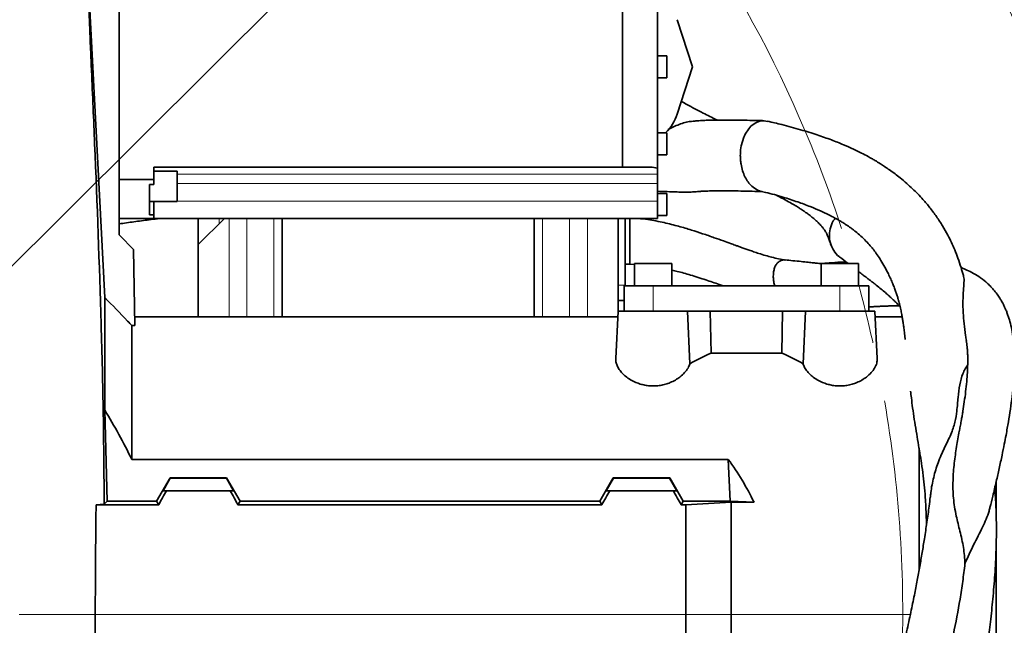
# Model space of a CAD drawing. Header units: millimetres. Extents: x 0 to 12118, y 0 to 8400.
# Tile 67 of 127: x 6958 to 7380, y 1742 to 2002. Entities that reach past the tile are written whole.
import ezdxf

# ---------------------------------------------------------------- set-up
doc = ezdxf.new("R2010")
doc.units = ezdxf.units.MM
doc.header["$LTSCALE"] = 20
doc.linetypes.add('CENTER', pattern=[10.16, 6.35, -1.27, 1.27, -1.27])
doc.styles.add('SLDTEXTSTYLE0', font='TXT', dxfattribs={"width": 0.605})
doc.dimstyles.new('SLDDIMSTYLE9', dxfattribs={"dimtxt": 70, "dimasz": 70, "dimexe": 0, "dimexo": 0.0625, "dimgap": 17.5, "dimtad": 0, "dimtih": 1, "dimtoh": 1, "dimdec": 1, "dimrnd": 1e-09, "dimzin": 12, "dimdsep": 46, "dimtxsty": 'SLDTEXTSTYLE0', "dimsah": 1, "dimcen": 0, "dimadec": 0, "dimazin": 3, "dimtfac": 1, "dimtofl": 0, "dimtmove": 0, "dimatfit": 3, "dimfxl": 1, "dimfrac": 2, "dimtolj": 1, "dimtzin": 12, "dimarcsym": 0})

# ---------------------------------------------------------------- blocks, each defined once
blk = doc.blocks.new('_D_52')
at = {"color": 7, "linetype": 'Continuous', "lineweight": 0}
for p, q in [((7181.99, 2122.19), (7643.47, 2581.32)), ((7643.47, 2581.32), (8689.06, 2581.32)), ((6804.86, 1746.97), (7181.99, 2122.19))]:
    blk.add_line(p, q, dxfattribs=at)
at = {"color": 7, "linetype": 'Continuous', "lineweight": 18}
blk.add_solid([(7181.99, 2122.19), (7238.67, 2164.47), (7224.57, 2178.65)], dxfattribs=at)
at = {"color": 7, "linetype": 'Continuous', "lineweight": 18, "char_height": 70, "attachment_point": 1, "style": 'SLDTEXTSTYLE0'}
for s, insert in [('R532', (7673.47, 2886.42)), ('Smallest circumscribed', (7673.47, 2778.99)), ('radius axis 1 front side.', (7673.47, 2671.56))]:
    blk.add_mtext(s, dxfattribs=dict(at, insert=insert))

msp = doc.modelspace()

# ---------------------------------------------------------------- linework, layer by layer
at = {"color": 7, "linetype": 'Continuous', "lineweight": 35}
for p, q in [((7000.857394, 1910.127027), (7000.857394, 2049.129971)), ((7231.657394, 2023.163766), (7231.657394, 1938.148357)), ((7216.657394, 1938.629971), (7216.657394, 2019.629971)), ((6988.046298, 2012.966899), (6994.749025, 1882.811132)), ((7240.165116, 2001.849248), (7246.783842, 1981.627792)), ((7235.657394, 1986.379971), (7231.657394, 1986.379971)), ((7235.657394, 1986.379971), (7235.657394, 1981.629971)), ((7235.657394, 1981.629971), (7235.657394, 1976.879971)), ((7246.783842, 1981.627792), (7240.165116, 1961.406336)), ((7231.657394, 1976.879971), (7235.657394, 1976.879971)), ((7270.816241, 1955.121244), (7269.296078, 1952.767058)), ((7271.781942, 1956.17889), (7270.816241, 1955.121244)), ((7273.557287, 1957.533707), (7271.781942, 1956.17889)), ((7274.468318, 1957.991463), (7273.557287, 1957.533707)), ((7278.8543, 1958.206097), (7277.487619, 1958.560223)), ((7235.657394, 1953.379971), (7231.657394, 1953.379971)), ((7235.657394, 1953.379971), (7235.657394, 1948.629971)), ((7268.715811, 1951.514987), (7267.616506, 1947.818427)), ((7268.941295, 1952.034653), (7268.715811, 1951.514987)), ((7269.296078, 1952.767058), (7268.941295, 1952.034653)), ((7235.657394, 1948.629971), (7235.657394, 1943.879971)), ((7267.357279, 1946.121001), (7267.616506, 1947.818427)), ((7231.657394, 1943.879971), (7235.657394, 1943.879971)), ((7015.857394, 1938.629971), (7015.857394, 1933.297787)), ((7015.857394, 1938.629971), (7216.657394, 1938.629971)), ((7228.591398, 1938.629971), (7216.657394, 1938.629971)), ((7231.657394, 1935.696638), (7231.657394, 1938.148357)), ((7015.857394, 1933.297787), (7000.857394, 1933.297787)), ((7025.857394, 1936.864729), (7015.857394, 1936.864729)), ((7015.857394, 1931.253959), (7015.857394, 1933.297787)), ((7025.857394, 1936.864729), (7025.857394, 1923.864729)), ((7231.657394, 1931.685602), (7231.657394, 1935.696638)), ((7013.857394, 1931.253959), (7013.857394, 1918.200819)), ((7013.857394, 1931.253959), (7015.857394, 1931.253959)), ((7231.657394, 1924.001853), (7231.657394, 1931.685602)), ((7235.657394, 1927.379971), (7231.657394, 1927.379971)), ((7235.657394, 1927.379971), (7235.657394, 1922.629971)), ((7274.586701, 1928.821796), (7275.65524, 1928.447987)), ((7013.857394, 1923.864729), (7025.857394, 1923.864729)), ((7015.857394, 1918.200819), (7015.857394, 1923.864729)), ((7231.657394, 1916.629971), (7231.657394, 1924.001853)), ((7235.657394, 1922.629971), (7235.657394, 1917.879971)), ((7000.857394, 1916.629971), (7015.857394, 1916.629971)), ((7013.857394, 1918.200819), (7015.857394, 1918.200819)), ((7015.857394, 1916.629971), (7015.857394, 1918.200819)), ((7015.857394, 1916.629971), (7231.657394, 1916.629971)), ((7046.019969, 1916.629971), (7034.857394, 1905.467397)), ((7034.857394, 1916.629971), (7034.857394, 1905.467397)), ((7070.857394, 1874.467397), (7070.857394, 1916.629971)), ((7178.857394, 1874.467397), (7178.857394, 1916.629971)), ((7214.857394, 1876.967397), (7214.857394, 1916.629971)), ((7217.857394, 1916.629971), (7217.857394, 1888.069675)), ((7231.657394, 1917.879971), (7235.657394, 1917.879971)), ((7007.101365, 1903.386001), (7001.208866, 1909.278499)), ((7034.857394, 1874.467397), (7034.857394, 1905.467397)), ((7007.101365, 1903.386001), (7007.671155, 1870.742732)), ((7219.857394, 1897.010003), (7221.857394, 1896.867217)), ((7221.857394, 1897.367397), (7221.857394, 1887.767397)), ((7221.857394, 1897.367397), (7229.857394, 1897.367397)), ((7229.857394, 1897.367397), (7237.857394, 1897.367397)), ((7237.857394, 1887.767397), (7237.857394, 1897.367397)), ((7301.857394, 1897.367397), (7301.857394, 1887.767397)), ((7301.857394, 1897.367397), (7309.857394, 1897.367397)), ((7309.857394, 1897.367397), (7317.857394, 1897.367397)), ((7317.857394, 1887.767397), (7317.857394, 1897.367397)), ((7217.357394, 1876.967397), (7217.357394, 1887.767397)), ((7229.857394, 1887.767397), (7217.357394, 1887.767397)), ((7217.857394, 1888.069675), (7217.857394, 1887.767397)), ((7309.857394, 1887.767397), (7229.857394, 1887.767397)), ((7322.357394, 1887.767397), (7309.857394, 1887.767397)), ((7322.357394, 1876.967397), (7322.357394, 1887.767397)), ((6994.749025, 1882.811132), (6994.749025, 1834.541223)), ((7217.357394, 1881.450949), (7214.857394, 1881.450949)), ((7214.726375, 1874.467397), (7007.606141, 1874.467397)), ((7213.792838, 1856.654451), (7214.857394, 1876.967397)), ((7214.857394, 1876.967397), (7244.554333, 1876.967397)), ((7245.621683, 1854.404497), (7244.554333, 1876.967397)), ((7244.554333, 1876.967397), (7254.352292, 1876.967397)), ((7254.68865, 1858.958938), (7254.352292, 1876.967397)), ((7254.352292, 1876.967397), (7285.362497, 1876.967397)), ((7285.026138, 1858.958938), (7285.362497, 1876.967397)), ((7285.362497, 1876.967397), (7295.160456, 1876.967397)), ((7294.093105, 1854.404497), (7295.160456, 1876.967397)), ((7295.160456, 1876.967397), (7324.857394, 1876.967397)), ((7325.921951, 1856.654451), (7324.857394, 1876.967397)), ((7336.607522, 1874.467397), (7324.988414, 1874.467397)), ((7006.357394, 1813.406884), (7006.357394, 1870.742732)), ((7006.357394, 1870.742732), (7007.671155, 1870.742732)), ((7285.026138, 1858.958938), (7254.68865, 1858.958938)), ((6995.764575, 1795.516261), (6994.749025, 1834.541223)), ((7343.857394, 1765.936467), (7343.857394, 1818.127583)), ((7006.357394, 1813.406884), (7262.048382, 1813.406884)), ((7262.792935, 1795.516261), (7262.048382, 1813.406884)), ((7016.963157, 1795.516261), (7022.726074, 1805.534595)), ((7019.748098, 1799.967397), (7022.844198, 1805.329999)), ((7022.726074, 1805.534595), (7022.844198, 1805.329999)), ((7046.988714, 1805.534595), (7022.726074, 1805.534595)), ((7046.87059, 1805.329999), (7022.844198, 1805.329999)), ((7046.988714, 1805.534595), (7046.87059, 1805.329999)), ((7046.87059, 1805.329999), (7049.96669, 1799.967397)), ((7052.751631, 1795.516261), (7046.988714, 1805.534595)), ((7206.963157, 1795.516261), (7212.726074, 1805.534595)), ((7212.844198, 1805.329999), (7209.748098, 1799.967397)), ((7212.726074, 1805.534595), (7212.844198, 1805.329999)), ((7236.988714, 1805.534595), (7212.726074, 1805.534595)), ((7236.87059, 1805.329999), (7212.844198, 1805.329999)), ((7236.87059, 1805.329999), (7236.988714, 1805.534595)), ((7239.96669, 1799.967397), (7236.87059, 1805.329999)), ((7242.751631, 1795.516261), (7236.988714, 1805.534595)), ((7376.857397, 1791.477948), (7376.857397, 1803.586233)), ((7019.748098, 1799.967397), (7021.207309, 1799.967397)), ((7048.507479, 1799.967397), (7021.207309, 1799.967397)), ((7048.507479, 1799.967397), (7049.96669, 1799.967397)), ((7211.207309, 1799.967397), (7209.748098, 1799.967397)), ((7238.507479, 1799.967397), (7211.207309, 1799.967397)), ((7239.96669, 1799.967397), (7238.507479, 1799.967397)), ((6994.516988, 1794.147667), (6991.106122, 1793.952251)), ((6994.516988, 1794.147667), (6995.764575, 1795.516261)), ((6995.764575, 1795.516261), (7016.963157, 1795.516261)), ((7017.866138, 1793.952251), (7016.963157, 1795.516261)), ((7051.84865, 1793.952251), (7052.751631, 1795.516261)), ((7206.963157, 1795.516261), (7052.751631, 1795.516261)), ((7207.866138, 1793.952251), (7206.963157, 1795.516261)), ((7241.84865, 1793.952251), (7242.751631, 1795.516261)), ((7262.792935, 1795.516261), (7242.751631, 1795.516261)), ((7243.857394, 1793.952251), (7263.357394, 1795.063744)), ((7262.792935, 1795.516261), (7273.08317, 1795.063744)), ((7263.357394, 1746.967397), (7263.357394, 1795.063744)), ((7263.357394, 1795.063744), (7273.08317, 1795.063744)), ((6991.106122, 1793.952251), (7017.866138, 1793.952251)), ((7207.866138, 1793.952251), (7051.84865, 1793.952251)), ((7243.857394, 1793.952251), (7241.84865, 1793.952251)), ((7243.857394, 1746.967397), (7243.857394, 1793.952251)), ((7376.857397, 1652.967397), (7376.857397, 1774.709313)), ((6990.659024, 1746.96726), (6990.659025, 1746.967397)), ((7243.857394, 1699.982542), (7243.857394, 1746.967397)), ((7263.357394, 1698.871049), (7263.357394, 1746.967397))]:
    msp.add_line(p, q, dxfattribs=at)
at = {"color": 8, "linetype": 'Continuous', "lineweight": 18}
for p, q in [((7231.657394, 1935.696638), (7025.857394, 1935.696638)), ((7025.857394, 1931.685602), (7231.657394, 1931.685602)), ((7231.657394, 1924.001853), (7025.857394, 1924.001853)), ((7043.857394, 1916.629971), (7043.857394, 1914.467397)), ((7048.020617, 1874.467397), (7048.020617, 1916.629971)), ((7055.703241, 1874.467397), (7055.703241, 1916.629971)), ((7067.257888, 1874.467397), (7067.257888, 1916.629971)), ((7182.456901, 1874.467397), (7182.456901, 1916.629971)), ((7194.011547, 1874.467397), (7194.011547, 1916.629971)), ((7201.694171, 1874.467397), (7201.694171, 1916.629971)), ((7217.857394, 1888.069675), (7214.857394, 1888.069675)), ((7229.857394, 1876.967397), (7229.857394, 1887.767397)), ((7309.857394, 1876.967397), (7309.857394, 1887.767397)), ((6990.659025, 1746.967397), (7243.857394, 1746.967397)), ((7263.357394, 1746.967397), (7243.857394, 1746.967397)), ((7340.139673, 1746.967397), (7263.357394, 1746.967397))]:
    msp.add_line(p, q, dxfattribs=at)
at = {"color": 7, "linetype": 'CENTER', "lineweight": 18}
for radius in [633, 532]:
    msp.add_circle((6804.857394, 1746.967397), radius, dxfattribs=at)
at = {"color": 7, "linetype": 'Continuous', "lineweight": 35}
for centre, radius, start, end in [((7221.157394, 1967.627792), 20, 314.57020882, 341.87610597), ((7228.591398, 1928.629971), 10, 72.14557053, 90), ((7002.057394, 1910.127027), 1.2, 180, 225)]:
    msp.add_arc(centre, radius, start, end, dxfattribs=at)
for centre, major_axis, ratio, start_param, end_param in [((7338.609301, 1746.967397), (155.237991, -24.734464), 0.8057164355, 2.2643954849, 2.3346517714), ((7201.105488, 1746.967397), (155.237991, 24.734464), 0.8057164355, 0.8069408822, 0.8771971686), ((7132.360376, 1746.967397), (151.948583, 0), 0.8390996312, 0.3867994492, 0.5481322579), ((6982.310306, 1746.967397), (85.07475, 146.949349), 0.0453552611, 5.0639744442, 5.1074921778), ((7087.404482, 1746.967397), (-85.07475, 146.949349), 0.0453552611, 1.1756931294, 1.219210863), ((7172.310306, 1746.967397), (85.07475, 146.949349), 0.0453552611, 5.0639744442, 5.1074921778), ((7277.404482, 1746.967397), (-85.07475, 146.949349), 0.0453552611, 1.1756931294, 1.219210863)]:
    msp.add_ellipse(centre, major_axis=major_axis, ratio=ratio, start_param=start_param, end_param=end_param, dxfattribs=at)
for points, knots in [([(6994.516988, 1794.147667), (6994.41434, 1807.018515), (6994.209043, 1832.760368), (6992.929024, 1884.236836), (6991.088796, 1933.312882), (6989.478906, 1970.656451), (6988.903121, 1983.550024), (6988.743384, 1987.167111), (6988.595054, 1990.664453), (6988.457913, 1994.011572), (6988.334271, 1997.151673), (6988.223002, 2000.100339), (6988.124994, 2002.831916), (6988.022246, 2005.878791), (6987.931136, 2008.917681), (6987.875557, 2011.408195), (6987.870275, 2012.61075), (6987.893626, 2012.953084), (6987.932223, 2012.974978), (6987.951407, 2012.970298), (6987.964011, 2012.967223)], [0, 0, 0, 0, 0.1559344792, 0.3118708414, 0.6238623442, 0.7505550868, 0.7652223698, 0.7798741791, 0.7947999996, 0.809725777, 0.8244608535, 0.8391960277, 0.8544958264, 0.8697954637, 0.8956262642, 0.9222057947, 0.9480235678, 0.9612877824, 0.9745655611, 1, 1, 1, 1]), ([(7257.323497, 1958.823265), (7257.273566, 1958.847576), (7255.156689, 1959.878288), (7251.931853, 1961.491112), (7247.650641, 1963.689332), (7244.510038, 1965.353338), (7242.708647, 1966.382175), (7241.937859, 1966.822399)], [0, 0, 0, 0, 0.0087059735, 0.3691050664, 0.5944220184, 0.8264593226, 1, 1, 1, 1]), ([(7277.39927, 1958.561346), (7276.429291, 1958.587395), (7274.016578, 1958.652186), (7270.355642, 1958.731394), (7266.599705, 1958.794969), (7263.114447, 1958.833231), (7259.923417, 1958.844988), (7257.031702, 1958.827152), (7254.455702, 1958.782193), (7252.20483, 1958.709797), (7250.251338, 1958.605029), (7248.820194, 1958.497733), (7247.559034, 1958.378704), (7246.76448, 1958.300501), (7246.314408, 1958.256203)], [0, 0, 0, 0, 0.09593358, 0.2386239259, 0.3606721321, 0.4646736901, 0.5793000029, 0.6709418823, 0.7438790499, 0.8260916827, 0.8844656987, 0.9267071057, 0.9584835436, 1, 1, 1, 1]), ([(7246.31576, 1958.221046), (7246.188659, 1958.225503), (7245.261874, 1958.258001), (7243.484389, 1957.83362), (7241.034572, 1957.022736), (7238.620528, 1955.906569), (7237.049076, 1955.164982), (7236.273096, 1954.798788)], [0, 0, 0, 0, 0.0395097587, 0.2880936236, 0.5448683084, 0.7752567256, 1, 1, 1, 1]), ([(7277.487619, 1958.560223), (7276.982899, 1958.551066), (7275.961567, 1958.532536), (7274.969917, 1958.173216), (7274.468318, 1957.991463)], [0, 0, 0, 0, 0.4941777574, 1, 1, 1, 1]), ([(7362.893309, 1891.9806), (7362.873661, 1892.053942), (7362.558852, 1893.229057), (7361.793929, 1895.78905), (7360.580257, 1899.471075), (7359.193604, 1903.079443), (7357.743915, 1906.384609), (7356.054152, 1909.80075), (7353.977361, 1913.484795), (7351.408462, 1917.430635), (7348.583165, 1921.214071), (7345.837987, 1924.454675), (7343.314831, 1927.148018), (7341.001839, 1929.43251), (7338.487496, 1931.733167), (7335.98142, 1933.843897), (7333.51325, 1935.772976), (7331.301294, 1937.393677), (7329.21534, 1938.827636), (7327.581488, 1939.892143), (7326.319446, 1940.683959), (7325.165712, 1941.387754), (7323.728032, 1942.235262), (7321.713628, 1943.368669), (7319.026794, 1944.784823), (7315.543079, 1946.475146), (7311.261432, 1948.364659), (7306.09224, 1950.414137), (7299.964947, 1952.57825), (7292.843818, 1954.78888), (7285.726572, 1956.758946), (7280.913537, 1957.862561), (7278.884103, 1958.327905)], [0, 0, 0, 0, 0.00252571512, 0.04046778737, 0.08476675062, 0.12500115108, 0.16078938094, 0.19584015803, 0.24222536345, 0.28937501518, 0.33529332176, 0.37889474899, 0.41008908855, 0.43933428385, 0.47031737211, 0.50450163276, 0.52868792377, 0.55449529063, 0.57703579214, 0.59448554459, 0.60463295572, 0.614983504, 0.62968300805, 0.64874806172, 0.67572065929, 0.70834556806, 0.74661699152, 0.79051360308, 0.84002756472, 0.89515183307, 0.95579037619, 1, 1, 1, 1]), ([(7267.357279, 1946.121001), (7267.34389, 1945.99741), (7267.255156, 1945.178271), (7267.234779, 1944.34781), (7267.217476, 1943.642648)], [0, 0, 0, 0, 0.1508797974, 1, 1, 1, 1]), ([(7267.28365, 1941.879907), (7267.267063, 1942.173057), (7267.233894, 1942.759274), (7267.222948, 1943.348218), (7267.217476, 1943.642648)], [0, 0, 0, 0, 0.5000711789, 1, 1, 1, 1]), ([(7274.586701, 1928.821796), (7273.739409, 1929.310488), (7272.267992, 1930.159156), (7270.49405, 1932.23461), (7269.159995, 1934.460499), (7268.145105, 1937.035033), (7267.524671, 1939.550793), (7267.35356, 1941.204334), (7267.28365, 1941.879907)], [0, 0, 0, 0, 0.2239052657, 0.3888361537, 0.5547707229, 0.7199313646, 0.8855748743, 1, 1, 1, 1]), ([(7231.657394, 1928.324103), (7233.056817, 1928.264448), (7235.922895, 1928.142272), (7239.84096, 1928.004626), (7243.080879, 1927.901086), (7245.539344, 1927.894874), (7247.436504, 1928.057139), (7249.03731, 1928.199576), (7250.645088, 1928.31085), (7252.788443, 1928.409242), (7255.215063, 1928.468136), (7257.929721, 1928.495808), (7260.889817, 1928.495174), (7264.459817, 1928.463035), (7268.732589, 1928.391472), (7272.83078, 1928.299534), (7275.510499, 1928.222303), (7276.516331, 1928.193314)], [0, 0, 0, 0, 0.0858844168, 0.175894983, 0.2474006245, 0.3003970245, 0.3447850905, 0.3709115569, 0.4046420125, 0.4504821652, 0.5136094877, 0.5681731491, 0.634942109, 0.7159909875, 0.8135511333, 0.9300164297, 1, 1, 1, 1]), ([(7275.640562, 1928.3964), (7276.437211, 1928.21516), (7279.843559, 1927.440209), (7285.240749, 1925.891094), (7291.620839, 1923.850125), (7296.96851, 1921.861952), (7301.382514, 1920.009252), (7304.902954, 1918.353254), (7307.531458, 1916.985409), (7309.401599, 1915.931426), (7310.662204, 1915.179623), (7311.591403, 1914.602737), (7312.426777, 1914.06646), (7313.347669, 1913.452505), (7314.372917, 1912.737927), (7315.476101, 1911.928795), (7317.037037, 1910.717125), (7318.971634, 1909.068408), (7321.071175, 1907.029568), (7322.882018, 1905.031002), (7324.452152, 1903.099431), (7325.984012, 1901.015658), (7327.581885, 1898.58633), (7329.184632, 1895.840094), (7330.56531, 1893.172869), (7331.690557, 1890.767134), (7332.563532, 1888.740126), (7333.308856, 1886.86075), (7333.919604, 1885.181975), (7334.455055, 1883.574325), (7334.965978, 1881.887405), (7335.500924, 1879.906538), (7335.994532, 1877.771453), (7336.400872, 1875.704472), (7336.722295, 1873.834307), (7336.997608, 1872.033189), (7337.267683, 1870.070254), (7337.552678, 1867.777501), (7337.766394, 1865.954953), (7337.88096, 1864.896888), (7337.895499, 1864.762611)], [0, 0, 0, 0, 0.0173423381, 0.0741531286, 0.1246817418, 0.1687631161, 0.2064221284, 0.237837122, 0.2631867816, 0.280510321, 0.2933783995, 0.302277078, 0.3117580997, 0.3230150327, 0.3360378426, 0.3508157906, 0.3667235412, 0.4005812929, 0.4367140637, 0.4700201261, 0.4994514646, 0.5313195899, 0.5685053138, 0.6086950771, 0.6496791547, 0.6789474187, 0.7063384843, 0.7317177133, 0.7550705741, 0.7763482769, 0.7968480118, 0.8219680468, 0.8530427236, 0.8791163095, 0.9002757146, 0.9209820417, 0.9419065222, 0.9666382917, 0.9957661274, 1, 1, 1, 1]), ([(7282.868566, 1926.503251), (7283.587672, 1926.134803), (7285.318533, 1925.247962), (7287.802975, 1923.891342), (7290.18472, 1922.518019), (7292.07123, 1921.364056), (7293.584324, 1920.389473), (7294.966935, 1919.454835), (7296.413358, 1918.420029), (7297.942633, 1917.238194), (7299.351865, 1916.032831), (7300.500419, 1914.941874), (7301.404378, 1914.002529), (7302.185467, 1913.123537), (7302.924632, 1912.232872), (7303.54665, 1911.396608), (7303.934281, 1910.759355), (7304.091237, 1910.466217), (7304.320189, 1910.005061), (7304.693834, 1909.131698), (7305.175794, 1907.837418), (7305.753098, 1906.133238), (7306.17795, 1905.063306), (7306.410862, 1904.476747)], [0, 0, 0, 0, 0.05080503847, 0.12228572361, 0.18447769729, 0.23570257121, 0.27656672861, 0.31423793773, 0.36170562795, 0.4187165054, 0.47863394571, 0.53024474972, 0.5737522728, 0.61804633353, 0.6700694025, 0.72528725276, 0.76729468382, 0.78287042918, 0.80240424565, 0.83334790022, 0.87659447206, 0.93234653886, 1, 1, 1, 1]), ([(7000.857394, 1914.329334), (7001.934351, 1914.481355), (7005.125702, 1914.931837), (7010.573804, 1915.655654), (7015.249849, 1916.266106), (7017.808024, 1916.591179), (7018.113296, 1916.629971)], [0, 0, 0, 0, 0.1875511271, 0.5557707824, 0.9469891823, 1, 1, 1, 1]), ([(7219.857394, 1916.629971), (7219.857394, 1916.626993), (7219.857394, 1916.507813), (7219.857394, 1915.926837), (7219.857394, 1914.890961), (7219.857394, 1913.506962), (7219.857394, 1911.887787), (7219.857394, 1910.075331), (7219.857394, 1908.14957), (7219.857394, 1906.171323), (7219.857394, 1904.893922), (7219.857394, 1904.255702)], [0, 0, 0, 0, 0.0031939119, 0.1277938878, 0.2526042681, 0.3769184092, 0.501858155, 0.6261175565, 0.7509509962, 0.8755690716, 1, 1, 1, 1]), ([(7286.668681, 1898.846083), (7285.669868, 1898.997475), (7283.808312, 1899.279635), (7280.880344, 1899.980389), (7278.053724, 1900.765038), (7275.441267, 1901.572612), (7273.057628, 1902.35735), (7271.074633, 1903.034703), (7269.327577, 1903.645574), (7267.740342, 1904.209237), (7266.311418, 1904.721736), (7264.742326, 1905.287898), (7262.666213, 1906.040232), (7259.701344, 1907.114598), (7255.743813, 1908.531594), (7251.170738, 1910.113913), (7246.078312, 1911.765768), (7240.578432, 1913.39257), (7234.341772, 1914.94198), (7228.526012, 1916.138544), (7224.759883, 1916.496482), (7223.35535, 1916.629971)], [0, 0, 0, 0, 0.0662840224, 0.123537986, 0.1725140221, 0.2237383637, 0.2618975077, 0.2932830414, 0.3216753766, 0.3471037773, 0.3697423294, 0.3897966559, 0.4211777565, 0.4668133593, 0.5269827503, 0.6019549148, 0.6726966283, 0.7529688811, 0.8425975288, 0.9412986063, 1, 1, 1, 1]), ([(7309.661163, 1900.276672), (7309.616906, 1900.300085), (7308.590722, 1900.842951), (7307.144226, 1902.87311), (7305.659846, 1906.031511), (7305.200738, 1909.6546), (7305.832161, 1913.140689), (7306.864102, 1915.646654), (7307.887935, 1916.532377), (7308.056894, 1916.678544)], [0, 0, 0, 0, 0.0086059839, 0.1995442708, 0.3904329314, 0.5811921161, 0.7718200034, 0.9623444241, 1, 1, 1, 1]), ([(7219.857394, 1904.255702), (7219.857394, 1903.635542), (7219.857394, 1902.398676), (7219.857394, 1900.746895), (7219.857394, 1899.331037), (7219.857394, 1898.206049), (7219.857394, 1897.436586), (7219.857394, 1897.036331), (7219.857394, 1897.051701), (7219.857394, 1897.057253)], [0, 0, 0, 0, 0.1526136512, 0.304377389, 0.4570148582, 0.6089912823, 0.7613023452, 0.913771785, 1, 1, 1, 1]), ([(7309.647779, 1900.253616), (7309.726138, 1900.19402), (7310.94444, 1899.26744), (7312.182837, 1898.315777), (7313.305193, 1897.453773), (7313.417658, 1897.367397)], [0, 0, 0, 0, 0.05824861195, 0.90563282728, 1, 1, 1, 1]), ([(7217.857105, 1897.027544), (7218.097419, 1897.025019), (7218.763367, 1897.018021), (7219.430628, 1897.013651), (7219.857101, 1897.010857)], [0, 0, 0, 0, 0.3608596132, 1, 1, 1, 1]), ([(7286.40299, 1898.821285), (7286.160262, 1898.848839), (7285.457255, 1898.928644), (7284.376137, 1898.582425), (7283.24815, 1897.809464), (7282.352777, 1896.616299), (7281.731308, 1895.112164), (7281.369515, 1893.386926), (7281.366325, 1892.129276), (7281.364728, 1891.499589)], [0, 0, 0, 0, 0.08046755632, 0.23305685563, 0.38614922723, 0.53973836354, 0.69304261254, 0.84631082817, 1, 1, 1, 1]), ([(7301.857394, 1897.345499), (7301.741943, 1897.345785), (7301.211434, 1897.347101), (7300.158203, 1897.461571), (7298.42349, 1897.62858), (7296.11694, 1897.885568), (7293.170217, 1898.201738), (7289.90369, 1898.542207), (7287.5161, 1898.766592), (7286.407026, 1898.870823)], [0, 0, 0, 0, 0.02311439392, 0.10621327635, 0.22633872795, 0.38313065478, 0.57574955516, 0.80292888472, 1, 1, 1, 1]), ([(7312.419253, 1898.132668), (7312.155489, 1898.114031), (7310.219413, 1897.977227), (7306.986667, 1897.723722), (7303.804432, 1897.468271), (7302.547809, 1897.367397)], [0, 0, 0, 0, 0.0871255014, 0.6395175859, 1, 1, 1, 1]), ([(7374.254588, 1792.785102), (7374.656716, 1794.402213), (7375.591072, 1798.159612), (7376.902861, 1803.722082), (7378.233764, 1809.586521), (7379.384745, 1814.929915), (7380.352271, 1819.68467), (7381.091157, 1823.531638), (7381.665127, 1826.68943), (7382.312429, 1830.448719), (7383.038325, 1835.084701), (7383.758926, 1840.549083), (7384.300758, 1845.8717), (7384.633828, 1850.904468), (7384.750978, 1855.551914), (7384.659576, 1859.923733), (7384.347817, 1864.10808), (7383.807198, 1868.007858), (7383.0597, 1871.548878), (7382.266443, 1874.278928), (7381.557504, 1876.268753), (7380.98016, 1877.698839), (7380.364563, 1879.060583), (7379.646935, 1880.485736), (7378.741413, 1882.081757), (7377.581178, 1883.864098), (7376.201123, 1885.682912), (7374.70608, 1887.36909), (7372.755492, 1889.276366), (7370.301926, 1891.253053), (7367.346814, 1893.115405), (7364.524191, 1894.548876), (7362.687679, 1895.267798), (7361.833254, 1895.602272)], [0, 0, 0, 0, 0.02498794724, 0.05806016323, 0.08778637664, 0.11918490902, 0.14606029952, 0.16851660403, 0.1866141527, 0.2031142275, 0.23825040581, 0.27644271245, 0.31635932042, 0.35699943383, 0.3975104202, 0.43703723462, 0.4785689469, 0.52294436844, 0.56441169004, 0.60182670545, 0.6215714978, 0.64052155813, 0.6586496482, 0.67789200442, 0.70139975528, 0.72876569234, 0.75991874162, 0.78997788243, 0.81768956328, 0.86904746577, 0.91805865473, 0.96187730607, 1, 1, 1, 1]), ([(7237.857394, 1894.498268), (7238.620481, 1894.328914), (7241.311748, 1893.731632), (7246.200771, 1892.313845), (7252.19878, 1890.424475), (7256.86166, 1888.82505), (7259.27645, 1887.971479), (7259.853807, 1887.767397)], [0, 0, 0, 0, 0.0997595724, 0.3518335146, 0.6546158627, 0.9174214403, 1, 1, 1, 1]), ([(7281.364728, 1891.499589), (7281.413912, 1890.858931), (7281.509437, 1889.614652), (7281.820927, 1888.370807), (7281.972036, 1887.767397)], [0, 0, 0, 0, 0.51488287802, 1, 1, 1, 1]), ([(7317.857394, 1893.957289), (7317.894998, 1893.928403), (7318.546822, 1893.427704), (7319.630115, 1892.596469), (7321.092795, 1891.474378), (7322.372036, 1890.492887), (7323.626661, 1889.528702), (7325.222978, 1888.292242), (7327.029827, 1886.860026), (7328.957428, 1885.258056), (7330.602636, 1883.81773), (7332.112938, 1882.429469), (7333.563085, 1881.03092), (7334.779614, 1879.817135), (7335.482963, 1879.076748), (7335.738682, 1878.807563)], [0, 0, 0, 0, 0.00477625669, 0.08279097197, 0.14409450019, 0.20232651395, 0.26276980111, 0.32542055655, 0.44002197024, 0.54493837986, 0.64137648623, 0.73646244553, 0.83182482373, 0.93885600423, 1, 1, 1, 1]), ([(7362.871518, 1891.975832), (7362.895512, 1891.91628), (7363.183841, 1891.200686), (7363.109963, 1889.33904), (7362.847959, 1885.877664), (7362.6207, 1881.470264), (7362.702453, 1876.631665), (7363.100681, 1871.584246), (7363.561098, 1867.604135), (7363.997781, 1865.079187), (7364.123042, 1864.354917)], [0, 0, 0, 0, 0.0146906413, 0.1765270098, 0.3396474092, 0.5056458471, 0.6726129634, 0.8086639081, 0.9451160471, 1, 1, 1, 1]), ([(7006.357394, 1870.742732), (7005.757552, 1871.368516), (7001.895091, 1875.398017), (6998.021254, 1879.41662), (6994.749025, 1882.811132)], [0, 0, 0, 0, 0.1553004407, 1, 1, 1, 1]), ([(7322.357394, 1878.739238), (7322.406441, 1878.742234), (7323.18874, 1878.790017), (7324.579486, 1878.86521), (7326.479865, 1878.96194), (7328.253897, 1879.040755), (7330.033641, 1879.108942), (7332.215425, 1879.1726), (7334.02184, 1879.21287), (7335.132496, 1879.21015), (7335.3541, 1879.209608)], [0, 0, 0, 0, 0.0098917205, 0.1577724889, 0.2932751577, 0.417214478, 0.5508063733, 0.7024089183, 0.9406231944, 1, 1, 1, 1]), ([(7364.095663, 1864.35075), (7364.096967, 1864.343903), (7364.175207, 1863.933007), (7364.301282, 1863.005304), (7364.465531, 1861.601047), (7364.58791, 1860.103047), (7364.673367, 1858.502283), (7364.725373, 1856.519335), (7364.71309, 1853.938179), (7364.57904, 1850.623284), (7364.293667, 1846.781655), (7363.851757, 1842.576287), (7363.289156, 1838.307769), (7362.757707, 1834.836672), (7362.332033, 1832.265831), (7361.983938, 1830.253087), (7361.606667, 1828.148203), (7361.314063, 1826.616367), (7361.181372, 1825.921704)], [0, 0, 0, 0, 0.00103327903, 0.06200816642, 0.12079476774, 0.17946789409, 0.23801780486, 0.29748763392, 0.3844289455, 0.4804499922, 0.57926884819, 0.67905646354, 0.77309018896, 0.85197581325, 0.8858881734, 0.91978761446, 0.96362499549, 1, 1, 1, 1]), ([(7245.621683, 1854.404497), (7245.380942, 1853.785118), (7244.878791, 1852.493183), (7243.41291, 1850.541023), (7241.544523, 1848.799589), (7239.417462, 1847.371709), (7237.329468, 1846.332636), (7235.148605, 1845.571198), (7232.961444, 1845.072832), (7230.662057, 1844.839783), (7228.407922, 1844.877806), (7226.28208, 1845.168673), (7223.614505, 1845.821409), (7220.911771, 1846.980828), (7218.446159, 1848.593197), (7216.645384, 1850.194986), (7215.25967, 1851.892394), (7214.343189, 1853.566147), (7213.826052, 1855.168485), (7213.803909, 1856.159153), (7213.792838, 1856.654451)], [0, 0, 0, 0, 0.065418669, 0.1364540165, 0.2074371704, 0.2608061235, 0.3141190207, 0.3575229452, 0.4008900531, 0.444520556, 0.4881420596, 0.5273676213, 0.5666147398, 0.6488805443, 0.7091474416, 0.7694741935, 0.8305871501, 0.8917129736, 0.9458604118, 1, 1, 1, 1]), ([(7325.921951, 1856.654451), (7325.889274, 1855.981697), (7325.823912, 1854.636019), (7324.899397, 1852.563472), (7323.422058, 1850.541772), (7321.542738, 1848.799443), (7319.417884, 1847.371744), (7317.329378, 1846.332629), (7315.148627, 1845.5712), (7312.961438, 1845.072832), (7310.662058, 1844.839783), (7308.407922, 1844.877806), (7306.282077, 1845.168674), (7303.614522, 1845.821407), (7300.91164, 1846.980842), (7298.4465, 1848.593161), (7296.644091, 1850.195123), (7295.264571, 1851.891877), (7294.46868, 1853.312859), (7294.181703, 1854.14698), (7294.093105, 1854.404497)], [0, 0, 0, 0, 0.0731712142, 0.1463609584, 0.2174000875, 0.2883870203, 0.3417588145, 0.3950745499, 0.438480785, 0.4818502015, 0.5254830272, 0.5691068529, 0.6083345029, 0.6475837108, 0.7298538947, 0.7901240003, 0.8504539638, 0.9115701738, 0.9726992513, 1, 1, 1, 1]), ([(7364.69047, 1853.853923), (7364.314428, 1853.312516), (7363.552547, 1852.2156), (7362.267239, 1849.459539), (7361.171394, 1845.423458), (7360.551374, 1840.010486), (7360.14719, 1834.624031), (7359.469639, 1830.134956), (7358.508617, 1826.759709), (7357.476297, 1824.116525), (7356.189378, 1821.356078), (7354.767813, 1818.440047), (7353.32962, 1815.316417), (7351.627285, 1811.11276), (7350.002615, 1805.714045), (7349.017197, 1800.702489), (7348.754902, 1797.849831), (7348.695713, 1797.206096)], [0, 0, 0, 0, 0.0561373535, 0.1137371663, 0.229081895, 0.3456570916, 0.4608376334, 0.5475782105, 0.5916847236, 0.6362259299, 0.679604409, 0.7234229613, 0.7683269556, 0.8135889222, 0.8949859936, 0.9763024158, 1, 1, 1, 1]), ([(7340.208195, 1842.676586), (7340.318151, 1841.70692), (7340.585394, 1839.350202), (7341.092796, 1835.332797), (7341.784273, 1830.58077), (7342.582567, 1825.646603), (7343.400915, 1820.790612), (7344.170354, 1816.196699), (7344.926247, 1811.445656), (7345.622575, 1806.556254), (7346.203576, 1801.349622), (7346.566118, 1796.650492), (7346.789654, 1792.658691), (7346.917926, 1789.257171), (7346.989122, 1786.705299), (7346.98902, 1785.215201), (7346.989005, 1785.000809)], [0, 0, 0, 0, 0.0640159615, 0.1555870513, 0.2544423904, 0.353192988, 0.4432437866, 0.525492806, 0.6006945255, 0.6912582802, 0.7744356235, 0.8528361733, 0.8977518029, 0.9419064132, 0.9916416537, 1, 1, 1, 1]), ([(6994.749025, 1834.541223), (6996.794661, 1831.083575), (7000.889413, 1824.162398), (7004.533702, 1816.994086), (7006.357394, 1813.406884)], [0, 0, 0, 0, 0.49957506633, 1, 1, 1, 1]), ([(7363.514338, 1768.656599), (7363.365963, 1770.981202), (7363.141556, 1774.497019), (7362.194136, 1779.130925), (7361.100717, 1783.680767), (7359.9025, 1788.320907), (7359.014068, 1793.00655), (7358.545805, 1796.828879), (7358.343319, 1800.605852), (7358.376834, 1805.653715), (7358.880249, 1811.846215), (7359.884096, 1818.866295), (7360.713729, 1823.56972), (7361.155228, 1825.757199), (7361.1882, 1825.920566)], [0, 0, 0, 0, 0.1045246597, 0.1580870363, 0.2121139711, 0.3163225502, 0.3803445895, 0.4449499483, 0.5108960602, 0.5771413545, 0.7141051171, 0.8520469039, 0.9889504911, 1, 1, 1, 1]), ([(7356.716138, 1657.070377), (7356.992405, 1657.723766), (7357.7774, 1659.580334), (7358.880914, 1662.579799), (7360.206696, 1666.505662), (7361.38252, 1670.527273), (7362.378319, 1674.523184), (7363.155527, 1678.075619), (7363.75647, 1681.111509), (7364.235875, 1683.559298), (7364.586133, 1685.325219), (7364.993166, 1687.339257), (7365.598306, 1690.267335), (7366.381015, 1694.015688), (7367.222508, 1698.206208), (7368.025038, 1702.442117), (7368.81073, 1706.848227), (7369.56184, 1711.196834), (7370.607314, 1717.391127), (7371.881781, 1725.232906), (7373.291699, 1734.664194), (7374.492822, 1744.019341), (7375.526176, 1753.75729), (7376.383284, 1764.132057), (7376.842433, 1773.041722), (7376.998293, 1780.119703), (7377.007937, 1785.008521), (7376.939375, 1789.194185), (7376.827982, 1792.582737), (7376.701497, 1795.260746), (7376.573836, 1797.411018), (7376.444577, 1799.31863), (7376.343267, 1800.540621), (7376.290482, 1801.177325)], [0, 0, 0, 0, 0.0144674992, 0.0411085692, 0.0647151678, 0.0982485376, 0.1256081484, 0.1477780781, 0.171701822, 0.1883879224, 0.1986035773, 0.2080920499, 0.2299659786, 0.2598739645, 0.2860137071, 0.3159474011, 0.3465656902, 0.3761942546, 0.4048096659, 0.472982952, 0.5360163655, 0.5966555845, 0.6629917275, 0.7340603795, 0.8083326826, 0.8463756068, 0.882162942, 0.9121265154, 0.9368088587, 0.9566195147, 0.971816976, 0.9853155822, 1, 1, 1, 1]), ([(7348.635352, 1797.211428), (7348.480683, 1795.939173), (7348.056225, 1792.447721), (7347.225453, 1786.484118), (7346.222885, 1779.81868), (7345.193112, 1773.488031), (7344.165579, 1767.541846), (7343.052416, 1761.454262), (7341.7883, 1754.905455), (7340.287708, 1747.56075), (7338.475819, 1739.222746), (7336.310981, 1729.898978), (7333.746956, 1719.619676), (7331.020361, 1709.476682), (7328.174065, 1699.67132), (7326.005516, 1692.536012), (7324.642961, 1688.454354), (7324.297205, 1687.41861)], [0, 0, 0, 0, 0.0391721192, 0.1075000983, 0.1746704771, 0.2298397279, 0.2843159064, 0.3381251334, 0.3950090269, 0.4601767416, 0.5337531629, 0.6158362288, 0.7065159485, 0.8058511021, 0.886043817, 0.9710829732, 1, 1, 1, 1]), ([(6990.659025, 1746.967397), (6990.677017, 1749.783666), (6990.713061, 1755.425561), (6990.765291, 1763.893539), (6990.809854, 1772.353104), (6990.875961, 1780.197219), (6990.85889, 1787.410936), (6991.023644, 1791.770018), (6991.106122, 1793.952251)], [0, 0, 0, 0, 0.1766516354, 0.3538900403, 0.5329307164, 0.7125823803, 0.8561137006, 1, 1, 1, 1]), ([(7363.514338, 1768.656599), (7364.1053, 1770.033708), (7365.291123, 1772.797015), (7367.235913, 1776.779369), (7369.215186, 1780.632909), (7371.077876, 1784.302023), (7372.648038, 1787.824448), (7373.705297, 1790.620345), (7374.096054, 1792.278782), (7374.217492, 1792.794181)], [0, 0, 0, 0, 0.1529581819, 0.3069258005, 0.4643469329, 0.6231934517, 0.7762040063, 0.9304499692, 1, 1, 1, 1]), ([(7336.046376, 1664.594968), (7337.276877, 1667.50538), (7339.742803, 1673.337854), (7343.175065, 1682.33196), (7346.346854, 1691.471992), (7349.155431, 1700.729437), (7351.822499, 1710.090865), (7354.273702, 1719.506554), (7356.541869, 1728.954567), (7359.020068, 1740.275163), (7361.042955, 1751.002416), (7362.607102, 1761.091055), (7363.211698, 1766.132846), (7363.514338, 1768.656599)], [0, 0, 0, 0, 0.0892317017, 0.1788206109, 0.2680385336, 0.3573848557, 0.4471267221, 0.53698267, 0.6261886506, 0.7154995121, 0.8572243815, 0.9285312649, 1, 1, 1, 1]), ([(6990.339247, 1699.982542), (6990.357417, 1702.528063), (6990.393811, 1707.626712), (6990.449524, 1715.457182), (6990.505092, 1723.412546), (6990.557389, 1731.345021), (6990.608693, 1739.206947), (6990.642232, 1744.378088), (6990.659024, 1746.96726)], [0, 0, 0, 0, 0.1676300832, 0.3357611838, 0.5054275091, 0.6756134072, 0.8375808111, 1, 1, 1, 1])]:
    msp.add_open_spline(points, degree=3, knots=knots, dxfattribs=at)
at = {"color": 8, "linetype": 'Continuous', "lineweight": 18}
msp.add_open_spline([(6958.002553, 1746.967397), (6959.157236, 1746.967386), (6961.438721, 1746.967366), (6964.784306, 1746.967311), (6968.019222, 1746.967293), (6971.139644, 1746.967319), (6974.145651, 1746.967368), (6978.5779, 1746.967441), (6984.193901, 1746.967118), (6988.565663, 1746.967214), (6990.659024, 1746.96726)], degree=3, knots=[0, 0, 0, 0, 0.10025702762, 0.19809322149, 0.29348776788, 0.38642451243, 0.47689225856, 0.56488510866, 0.79165084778, 1, 1, 1, 1], dxfattribs=at)

# ---------------------------------------------------------------- dimensions: what is measured, and where the dimension line sits
at = {"color": 7, "linetype": 'Continuous', "lineweight": 18}
dim = msp.add_radius_dim(center=(6804.857394, 1746.967397), mpoint=(7181.994987, 2122.188979), text='<>\\PSmallest circumscribed \\Pradius axis 1 front side.', dimstyle='SLDDIMSTYLE9', dxfattribs=at)
dim.commit()
dim.dimension.update_dxf_attribs({"geometry": '_D_52', "text_midpoint": (8181.263544, 2742.467169), "dimtype": 164})

doc.saveas('drawing.dxf')
